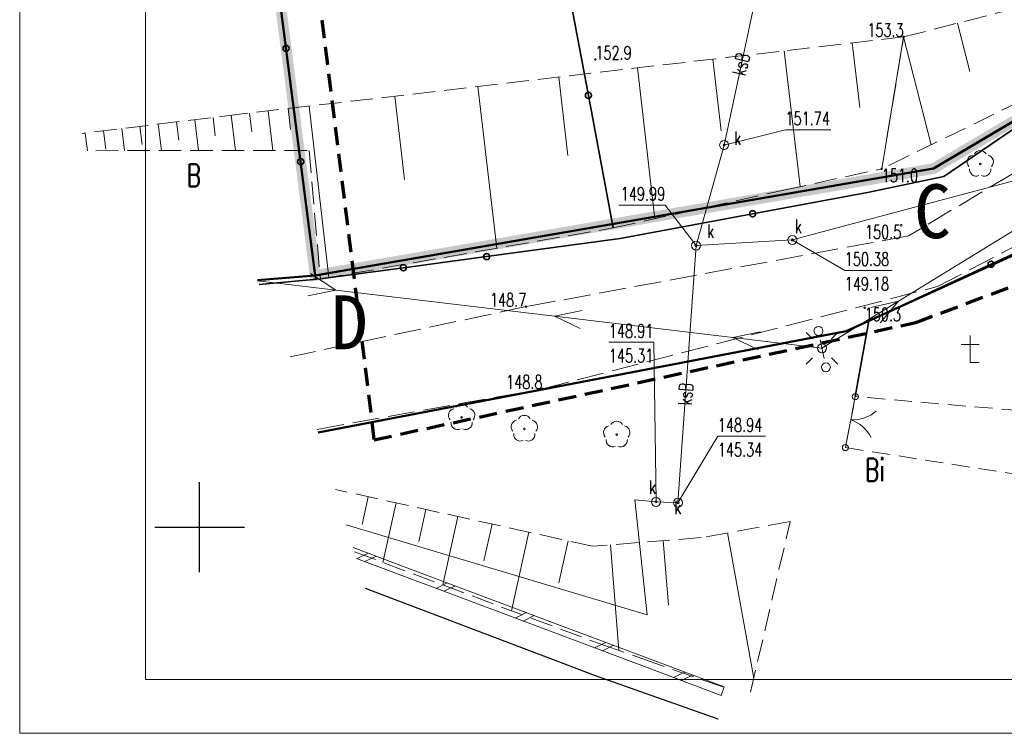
# Model space of a CAD drawing. Header units: feet. Extents: x 7492985 to 7493694, y 5986539 to 5988015.
# Tile 1 of 32: x 7493140 to 7493195, y 5986539 to 5986578. Entities that reach past the tile are written whole.
import ezdxf
from ezdxf.enums import TextEntityAlignment as Align

# ---------------------------------------------------------------- set-up
doc = ezdxf.new("R2010")
doc.units = ezdxf.units.FT
doc.header["$MEASUREMENT"] = 0
for name, pattern in [('1', [0]), ('1_1', [0]), ('1_14', [1, -1]), ('1_OTKC', [1.5, 1, -0.5]), ('1_OTKJ', [2, 1.5, -0.5]), ('1_OTKK', [0]), ('1_OTRK', [1.75, 1.25, -0.5]), ('1_OTRKG', [1.75, 1.25, -0.5]), ('2', [1.5, 1, -0.5]), ('3_SUEP_A', [0]), ('3_SUKP', [0]), ('GDE', [0]), ('HIDDEN2', [4.7625, 3.175, -1.5875])]:
    doc.linetypes.add(name, pattern=pattern)
doc.layers.get('0').update_dxf_attribs({"color": 250, "linetype": 'CONTINUOUS', "lineweight": 100})
for name, color, linetype, lineweight in [('_k_opis', 1, 'CONTINUOUS', 13), ('_k_tabela', 7, 'CONTINUOUS', 13), ('_k_zarys', 7, 'HIDDEN2', 20), ('_k_ściany', 7, 'CONTINUOUS', 35), ('DZIALKI_L_1', 2, '1', 50), ('EDZPD_L_0', 7, '1', 18), ('EKLTK_T_0', 3, 'CONTINUOUS', 25), ('OTD_L_12', 7, 'CONTINUOUS', 18), ('OTD_T_0', 7, 'CONTINUOUS', 18), ('OTK_L_0', 7, '1_OTKJ', 18), ('OTK_L_1', 7, '1_OTKK', 25), ('OTK_L_2', 7, '1_OTKC', 18), ('OTO_L_0', 7, 'CONTINUOUS', 35), ('OTO_L_1', 7, 'CONTINUOUS', 18), ('OTR_L_1', 7, '1_OTRK', 18), ('OTR_T_1', 7, 'CONTINUOUS', 18), ('OTZ_T_0', 250, 'CONTINUOUS', 18), ('SIATKA_L_0', 7, '1', 25), ('SUE_T_3', 7, 'CONTINUOUS', 18), ('SUEP_L_0', 1, '3_SUEP_A', 18), ('SUP_T_2', 7, 'CONTINUOUS', 18)]:
    doc.layers.add(name, color=color, linetype=linetype, lineweight=lineweight)
for name, color, linetype, lineweight, true_color in [('SUK_E_T_4', 7, 'CONTINUOUS', 0, 0x803300), ('SUK_T_3', 7, 'CONTINUOUS', 18, 0x803300), ('SUKP_E_T_0', 7, 'CONTINUOUS', 0, 0x803300), ('SUKP_L_0', 7, '3_SUKP', 18, 0x803300), ('SUKR_T_0', 7, 'CONTINUOUS', 18, 0x803300), ('ZASIEG_L_0', 7, '2', 70, 0x2cd341)]:
    doc.layers.add(name, color=color, linetype=linetype, lineweight=lineweight, true_color=true_color)
doc.styles.add('GENERATED_STYLE_1', font='MS Gothic.ttf')
doc.styles.get("Standard").update_dxf_attribs({"font": 'Simplex.SHX', "width": 0.75})

# ---------------------------------------------------------------- blocks, each defined once
blk = doc.blocks.new('2_OTDF')
at = {"linetype": 'Continuous'}
for p, q in [((0, 1.5), (0, 0)), ((-0.5, 1), (0.5, 1)), ((0, 0), (0.5, 0))]:
    blk.add_line(p, q, dxfattribs=at)
blk = doc.blocks.new('2_OTRN')
at = {"linetype": 'Continuous'}
blk.add_circle((0, 0), 0.045, dxfattribs=at)
blk = doc.blocks.new('2_OTZL')
at = {"linetype": 'Continuous'}
blk.add_circle((0, 0), 0.045, dxfattribs=at)
for centre, start, end in [((0, 0.375), 30.1401, 149.8599), ((-0.357, 0.116), 102.1445, 221.86), ((0.357, 0.116), 318.14, 77.8555), ((-0.22, -0.303), 174.1482, 293.8542), ((0.22, -0.303), 246.1458, 5.8518)]:
    blk.add_arc(centre, 0.375, start, end, dxfattribs=at)
blk = doc.blocks.new('4_SUEO_W')
at = {"linetype": 'Continuous'}
for p, q in [((-0.53035, 0.53035), (-0.8839, 0.8839)), ((0.53035, 0.53035), (0.8839, 0.8839)), ((-0.53035, -0.53035), (-0.8839, -0.8839)), ((0.53035, -0.53035), (0.8839, -0.8839))]:
    blk.add_line(p, q, dxfattribs=at)
blk.add_circle((0, 0), 0.025, dxfattribs=at)
blk = doc.blocks.new('4_SUPP')
at = {"linetype": 'Continuous'}
blk.add_circle((0, 0), 0.25, dxfattribs=at)
blk = doc.blocks.new('4_SUKS')
at = {"linetype": 'Continuous'}
blk.add_circle((0, 0), 0.25, dxfattribs=at)
blk = doc.blocks.new('4_SUPS')
at = {"linetype": 'Continuous'}
blk.add_circle((0, 0), 0.0625, dxfattribs=at)
blk = doc.blocks.new('dz_89')
at = {"layer": '_k_zarys', "color": 1, "ltscale": 0.7, "const_width": 0.6}
blk.add_lwpolyline([(6.603, 40.543), (6.603, 40.543), (68.502, 43.426), (72.464, -41.627), (50.081, -44.586), (41.261, -42.547), (32.734, -54.97), (26.769, -58.21), (-7.837, -62.869), (-10.81, -30.016), (5.084, -30.196), (5.148, -5.572), (5.752, 14.49), (6.603, 40.543), (6.603, 40.543)], dxfattribs=at)
at = {"layer": '_k_opis', "color": 1, "char_height": 3, "attachment_point": 1, "rotation": 357.8731, "style": 'GENERATED_STYLE_1'}
for s, insert in [('{\\fMS Gothic|b1|i0|c238|p49;C}', (25.657, -59.04)), ('{\\fMS Gothic|b1|i0|c238|p49;D}', (-6.992, -64.011))]:
    blk.add_mtext_dynamic_manual_height_columns(s, width=3.91767, gutter_width=12.5, heights=[0], dxfattribs=dict(at, insert=insert))

msp = doc.modelspace()

# ---------------------------------------------------------------- linework, layer by layer
at = {"layer": 'DZIALKI_L_1', "linetype": '1'}
for p, q in [((7493152.24, 5986596.73), (7493156.43, 5986564.01)), ((7493190.84, 5986569.95), (7493196.68, 5986573.41)), ((7493209.21, 5986571.48), (7493185.98, 5986560.9)), ((7493156.43, 5986564.01), (7493190.84, 5986569.95)), ((7493156.43, 5986564.01), (7493153.214, 5986563.738)), ((7493185.98, 5986560.9), (7493156.603, 5986555.266))]:
    msp.add_line(p, q, dxfattribs=at)
at = {"layer": 'EDZPD_L_0', "linetype": 'GDE', "lineweight": 18}
for p, q in [((7493152.24, 5986596.73), (7493156.43, 5986564.01)), ((7493190.84, 5986569.95), (7493196.68, 5986573.41)), ((7493185.98, 5986560.9), (7493209.21, 5986571.48)), ((7493156.43, 5986564.01), (7493190.84, 5986569.95)), ((7493153.214, 5986563.738), (7493156.43, 5986564.01)), ((7493156.603, 5986555.266), (7493185.98, 5986560.9))]:
    msp.add_line(p, q, dxfattribs=at)
at = {"layer": 'OTD_L_12'}
for p, q in [((7493161.578, 5986547.727), (7493158.54, 5986548.867)), ((7493159.375, 5986548.554), (7493158.759, 5986548.251)), ((7493159.816, 5986548.389), (7493159.2, 5986548.086)), ((7493161.402, 5986547.259), (7493158.723, 5986548.265)), ((7493165.807, 5986545.606), (7493161.402, 5986547.259)), ((7493165.983, 5986546.074), (7493161.578, 5986547.727)), ((7493163.78, 5986546.901), (7493163.164, 5986546.598)), ((7493164.221, 5986546.735), (7493163.605, 5986546.433)), ((7493170.212, 5986543.953), (7493165.807, 5986545.606)), ((7493170.388, 5986544.421), (7493165.983, 5986546.074)), ((7493168.185, 5986545.247), (7493167.569, 5986544.945)), ((7493168.626, 5986545.082), (7493168.01, 5986544.779)), ((7493174.617, 5986542.299), (7493170.212, 5986543.953)), ((7493174.793, 5986542.767), (7493170.388, 5986544.421)), ((7493172.59, 5986543.594), (7493171.974, 5986543.291)), ((7493173.031, 5986543.429), (7493172.415, 5986543.126)), ((7493179.198, 5986541.114), (7493174.793, 5986542.767)), ((7493179.022, 5986540.646), (7493174.617, 5986542.299)), ((7493176.995, 5986541.941), (7493176.379, 5986541.638)), ((7493177.436, 5986541.775), (7493176.82, 5986541.473)), ((7493179.022, 5986540.646), (7493179.198, 5986541.114))]:
    msp.add_line(p, q, dxfattribs=at)
at = {"layer": 'OTK_L_0', "linetype": '1_OTKJ'}
for p, q in [((7493209.01, 5986577.87), (7493189.45, 5986566.21)), ((7493191.07, 5986563.39), (7493210.44, 5986573.51)), ((7493189.45, 5986566.21), (7493168.18, 5986562.27)), ((7493169.08, 5986557.7), (7493191.07, 5986563.39)), ((7493168.18, 5986562.27), (7493155.037, 5986559.487)), ((7493156.549, 5986555.445), (7493169.08, 5986557.7)), ((7493172.08, 5986541.72), (7493159.228, 5986546.595)), ((7493178.85, 5986539.32), (7493172.08, 5986541.72))]:
    msp.add_line(p, q, dxfattribs=at)
at = {"layer": 'OTK_L_1', "linetype": '1_OTKK'}
for p, q in [((7493172.08, 5986541.72), (7493159.228, 5986546.595)), ((7493178.85, 5986539.32), (7493172.08, 5986541.72))]:
    msp.add_line(p, q, dxfattribs=at)
at = {"layer": 'OTK_L_2', "linetype": '1_OTKC'}
for p, q in [((7493186.49, 5986557.27), (7493185.94, 5986554.43)), ((7493198.61, 5986556.23), (7493186.49, 5986557.27)), ((7493185.94, 5986554.43), (7493198.05, 5986552.53))]:
    msp.add_line(p, q, dxfattribs=at)
at = {"layer": 'OTO_L_0'}
for p, q in [((7493154.002, 5986582.971), (7493154.811, 5986576.65)), ((7493171.638, 5986574.022), (7493170.31, 5986581.11)), ((7493154.811, 5986576.65), (7493155.621, 5986570.33)), ((7493173.02, 5986566.65), (7493171.638, 5986574.022)), ((7493191.41, 5986569.51), (7493197.601, 5986573.744)), ((7493155.621, 5986570.33), (7493156.43, 5986564.01)), ((7493187.16, 5986568.63), (7493191.41, 5986569.51)), ((7493180.773, 5986567.437), (7493187.16, 5986568.63)), ((7493173.4, 5986566.06), (7493180.773, 5986567.437)), ((7493194.046, 5986564.631), (7493199.198, 5986567.015)), ((7493173.4, 5986566.06), (7493165.967, 5986565.057)), ((7493165.967, 5986565.057), (7493161.344, 5986564.434)), ((7493161.344, 5986564.434), (7493156.72, 5986563.81)), ((7493187.24, 5986561.48), (7493194.046, 5986564.631)), ((7493156.72, 5986563.81), (7493153.317, 5986563.497)), ((7493156.45, 5986563.78), (7493156.43, 5986564.01)), ((7493186.49, 5986557.27), (7493187.24, 5986561.48))]:
    msp.add_line(p, q, dxfattribs=at)
for centre in [(7493154.811, 5986576.65), (7493171.638, 5986574.022), (7493155.621, 5986570.33), (7493180.773, 5986567.437), (7493165.967, 5986565.057), (7493194.046, 5986564.631), (7493161.344, 5986564.434)]:
    msp.add_circle(centre, 0.17, dxfattribs=at)
at = {"layer": 'OTO_L_1'}
for p, q in [((7493186.49, 5986557.27), (7493186.334, 5986556.464)), ((7493186.381, 5986556.709), (7493186.096, 5986555.236)), ((7493186.096, 5986555.236), (7493185.94, 5986554.43))]:
    msp.add_line(p, q, dxfattribs=at)
for centre in [(7493186.49, 5986557.27), (7493185.94, 5986554.43)]:
    msp.add_circle(centre, 0.17, dxfattribs=at)
for centre, start, end in [((7493186.344, 5986557.97), 266.9841, 311.0585), ((7493185.591, 5986554.081), 27.0208, 71.0952)]:
    msp.add_arc(centre, 2, start, end, dxfattribs=at)
at = {"layer": 'OTR_L_1', "linetype": '1_OTRKG'}
for p, q in [((7493189.18, 5986577.28), (7493197.17, 5986579.31)), ((7493189.18, 5986577.28), (7493152.34, 5986572.99)), ((7493152.34, 5986572.99), (7493143.469, 5986571.91)), ((7493171.87, 5986548.94), (7493157.562, 5986552.098)), ((7493182.86, 5986550.32), (7493177.92, 5986549.42)), ((7493177.92, 5986549.42), (7493171.87, 5986548.94))]:
    msp.add_line(p, q, dxfattribs=at)
at = {"layer": 'OTR_L_1', "linetype": '1_1'}
for p, q in [((7493192.183, 5986578.043), (7493192.867, 5986575.35)), ((7493186.318, 5986576.947), (7493186.737, 5986573.355)), ((7493189.18, 5986577.28), (7493190.706, 5986571.275)), ((7493182.538, 5986576.507), (7493183.419, 5986568.947)), ((7493178.556, 5986576.043), (7493179.02, 5986572.061)), ((7493174.36, 5986575.554), (7493175.338, 5986567.162)), ((7493169.987, 5986575.045), (7493170.497, 5986570.672)), ((7493165.487, 5986574.521), (7493166.535, 5986565.52)), ((7493160.855, 5986573.982), (7493161.395, 5986569.35)), ((7493152.779, 5986573.041), (7493152.9, 5986571.999)), ((7493153.821, 5986573.162), (7493154.077, 5986570.958)), ((7493154.923, 5986573.291), (7493155.059, 5986572.125)), ((7493156.089, 5986573.427), (7493157.199, 5986563.893)), ((7493148.713, 5986572.548), (7493148.837, 5986571.532)), ((7493149.729, 5986572.672), (7493149.938, 5986570.954)), ((7493150.746, 5986572.796), (7493150.869, 5986571.78)), ((7493151.762, 5986572.92), (7493152.001, 5986570.956)), ((7493143.631, 5986571.93), (7493143.751, 5986570.948)), ((7493144.647, 5986572.054), (7493144.771, 5986571.037)), ((7493145.664, 5986572.177), (7493145.813, 5986570.95)), ((7493146.68, 5986572.301), (7493146.804, 5986571.285)), ((7493147.697, 5986572.425), (7493147.876, 5986570.952)), ((7493159.387, 5986551.696), (7493159.045, 5986550.147)), ((7493160.936, 5986551.354), (7493160.203, 5986548.036)), ((7493162.595, 5986550.988), (7493162.202, 5986549.21)), ((7493164.372, 5986550.595), (7493163.531, 5986546.788)), ((7493166.275, 5986550.175), (7493165.825, 5986548.136)), ((7493168.315, 5986549.725), (7493167.35, 5986545.355)), ((7493179.37, 5986549.684), (7493180.842, 5986541.606)), ((7493170.5, 5986549.243), (7493169.983, 5986546.902)), ((7493172.86, 5986549.019), (7493173.327, 5986543.138)), ((7493175.801, 5986549.252), (7493176.085, 5986545.663))]:
    msp.add_line(p, q, dxfattribs=at)
at = {"layer": 'OTR_L_1', "linetype": '1_OTRK'}
for p, q in [((7493187.96, 5986569.94), (7493189.18, 5986577.28)), ((7493202.07, 5986576.8), (7493187.96, 5986569.94)), ((7493144.231, 5986570.948), (7493156.09, 5986570.96)), ((7493156.09, 5986570.96), (7493156.72, 5986563.81)), ((7493182.52, 5986568.75), (7493187.96, 5986569.94)), ((7493173.02, 5986566.65), (7493182.52, 5986568.75)), ((7493156.72, 5986563.81), (7493173.02, 5986566.65)), ((7493180.66, 5986540.82), (7493182.86, 5986550.32)), ((7493158.611, 5986548.633), (7493172.43, 5986543.45)), ((7493172.43, 5986543.45), (7493174.67, 5986542.67)), ((7493174.67, 5986542.67), (7493179.12, 5986541.11))]:
    msp.add_line(p, q, dxfattribs=at)
at = {"layer": 'OTR_L_1', "linetype": '1_14'}
msp.add_line((7493187.96, 5986569.94), (7493189.18, 5986577.28), dxfattribs=at)
at = {"layer": 'SIATKA_L_0', "linetype": '1'}
for p, q in [((7493150, 5986547.5), (7493150, 5986552.5)), ((7493147.5, 5986550), (7493152.5, 5986550))]:
    msp.add_line(p, q, dxfattribs=at)
at = {"layer": 'SUEP_L_0', "linetype": '3_SUEP_A'}
for p, q in [((7493197.419, 5986567.805), (7493188.897, 5986562.573)), ((7493153.228, 5986563.706), (7493157.575, 5986563.187)), ((7493156.175, 5986564.109), (7493157.575, 5986563.187)), ((7493157.575, 5986563.187), (7493156.027, 5986562.868)), ((7493157.575, 5986563.187), (7493169.741, 5986561.735)), ((7493171.29, 5986562.054), (7493169.741, 5986561.735)), ((7493188.897, 5986562.573), (7493184.635, 5986559.957)), ((7493188.897, 5986562.573), (7493187.357, 5986562.214)), ((7493187.88, 5986561.362), (7493188.897, 5986562.573)), ((7493169.741, 5986561.735), (7493179.671, 5986560.55)), ((7493169.741, 5986561.735), (7493171.171, 5986561.061)), ((7493181.219, 5986560.868), (7493179.671, 5986560.55)), ((7493179.671, 5986560.55), (7493184.635, 5986559.957)), ((7493179.671, 5986560.55), (7493181.101, 5986559.875))]:
    msp.add_line(p, q, dxfattribs=at)
at = {"layer": 'SUKP_L_0', "linetype": '3_SUKP'}
for p, q in [((7493180.9, 5986579.25), (7493179.19, 5986571.26)), ((7493179.19, 5986571.26), (7493177.63, 5986565.67)), ((7493182.98, 5986565.98), (7493196.45, 5986569.58)), ((7493177.63, 5986565.67), (7493182.98, 5986565.98)), ((7493176.62, 5986551.36), (7493177.63, 5986565.67)), ((7493174.9, 5986545.13), (7493174.21, 5986551.53)), ((7493174.21, 5986551.53), (7493175.4, 5986551.41)), ((7493175.4, 5986551.41), (7493176.62, 5986551.36)), ((7493158.156, 5986550.138), (7493174.9, 5986545.13))]:
    msp.add_line(p, q, dxfattribs=at)
at = {"layer": 'SUKR_T_0', "linetype": 'Continuous', "lineweight": 0}
for p, q in [((7493179.19, 5986571.26), (7493182.6, 5986572.11)), ((7493182.6, 5986572.11), (7493185.124, 5986572.11)), ((7493173.331, 5986567.92), (7493175.91, 5986567.92)), ((7493177.63, 5986565.67), (7493175.91, 5986567.92)), ((7493182.98, 5986565.98), (7493185.9, 5986564.29)), ((7493185.9, 5986564.29), (7493188.533, 5986564.29)), ((7493172.773, 5986560.29), (7493175.27, 5986560.29)), ((7493175.4, 5986551.41), (7493175.27, 5986560.29)), ((7493176.62, 5986551.36), (7493178.84, 5986555.06)), ((7493178.84, 5986555.06), (7493181.5, 5986555.06))]:
    msp.add_line(p, q, dxfattribs=at)
at = {"layer": 'SUP_T_2', "linetype": 'Continuous', "lineweight": 0}
for p, q in [((7493184.639, 5986559.94), (7493184.539, 5986560.43)), ((7493184.751, 5986559.39), (7493184.651, 5986559.88))]:
    msp.add_line(p, q, dxfattribs=at)
at = {"layer": 'ZASIEG_L_0', "linetype": '2'}
for p, q in [((7493148.649, 5986643.703), (7493159.707, 5986554.861)), ((7493189.85, 5986561.385), (7493212.787, 5986570.005)), ((7493159.707, 5986554.861), (7493189.85, 5986561.385))]:
    msp.add_line(p, q, dxfattribs=at)

# ---------------------------------------------------------------- block references
at = {"layer": 'OTD_T_0'}
msp.add_blockref('2_OTDF', (7493192.88, 5986559.17), dxfattribs=at)
at = {"layer": 'OTR_T_1'}
for p in [(7493189.18, 5986577.28), (7493172.02, 5986576.02), (7493187.96, 5986569.94), (7493189.05, 5986566.8), (7493168.18, 5986562.27), (7493187.01, 5986562.21), (7493169.08, 5986557.7)]:
    msp.add_blockref('2_OTRN', p, dxfattribs=at)
at = {"layer": 'OTZ_T_0'}
for p in [(7493193.44, 5986570.21), (7493164.58, 5986556.11), (7493168.07, 5986555.47), (7493173.21, 5986555.15)]:
    msp.add_blockref('2_OTZL', p, dxfattribs=at)
at = {"layer": 'SUE_T_3'}
for name in ['4_SUEO_W', '4_SUPP']:
    msp.add_blockref(name, (7493184.635, 5986559.957), dxfattribs=at)
at = {"layer": 'SUK_T_3'}
for p in [(7493179.19, 5986571.26), (7493177.63, 5986565.67), (7493182.98, 5986565.98), (7493175.4, 5986551.41), (7493176.62, 5986551.36)]:
    msp.add_blockref('4_SUKS', p, dxfattribs=at)
at = {"layer": 'SUKR_T_0'}
for p in [(7493179.19, 5986571.26), (7493182.98, 5986565.98), (7493177.63, 5986565.67), (7493175.4, 5986551.41), (7493176.62, 5986551.36)]:
    msp.add_blockref('4_SUPS', p, dxfattribs=at)
at = {"layer": 'SUP_T_2'}
for p in [(7493184.44, 5986560.92), (7493184.85, 5986558.9)]:
    msp.add_blockref('4_SUPP', p, dxfattribs=at)

# ---------------------------------------------------------------- texts
at = {"layer": 'EKLTK_T_0', "width": 0.7}
for s, p in [('B', (7493149.288, 5986570.201)), ('Bi', (7493187.038, 5986553.815))]:
    msp.add_text(s, height=1.25, dxfattribs=at).set_placement(p, align=Align.TOP_LEFT)
at = {"layer": 'OTR_T_1', "lineweight": 9, "width": 0.7}
for s, p in [('153.3', (7493189.18, 5986577.28)), ('148.7', (7493168.18, 5986562.27)), ('148.8', (7493169.08, 5986557.7))]:
    msp.add_text(s, height=0.75, dxfattribs=at).set_placement(p, align=Align.RIGHT)
msp.add_text('152.9', height=0.75, dxfattribs=at).set_placement((7493172.02, 5986576.02))
for s, p in [('151.0', (7493187.96, 5986569.94)), ('150.3', (7493187.01, 5986562.21))]:
    msp.add_text(s, height=0.75, dxfattribs=at).set_placement(p, align=Align.TOP_LEFT)
msp.add_text('150.5', height=0.75, dxfattribs=at).set_placement((7493189.05, 5986566.8), align=Align.TOP_RIGHT)
at = {"layer": 'SUK_E_T_4', "lineweight": 9, "width": 0.7}
for p in [(7493179.742, 5986571.265), (7493183.128, 5986566.365), (7493178.25, 5986566.098), (7493175.01, 5986551.856), (7493176.414, 5986550.723)]:
    msp.add_text('k', height=0.75, dxfattribs=at).set_placement(p)
at = {"layer": 'SUKP_E_T_0', "lineweight": 9, "width": 0.7}
for rotation, p in [(77.2696, (7493180.13, 5986575.76)), (86.05, (7493177.05, 5986557.41))]:
    msp.add_text('ksB', height=0.75, rotation=rotation, dxfattribs=at).set_placement(p, align=Align.MIDDLE)
at = {"layer": 'SUKR_T_0', "lineweight": 9, "width": 0.7}
msp.add_text('151.74', height=0.75, dxfattribs=at).set_placement((7493182.6, 5986572.36))
msp.add_text('149.99', height=0.75, dxfattribs=at).set_placement((7493175.91, 5986568.17), align=Align.RIGHT)
for s, p in [('150.38', (7493185.9, 5986565.29)), ('149.18', (7493185.9, 5986563.915)), ('148.91', (7493172.773, 5986561.29)), ('145.31', (7493172.773, 5986559.915)), ('148.94', (7493178.84, 5986556.06)), ('145.34', (7493178.84, 5986554.685))]:
    msp.add_text(s, height=0.75, dxfattribs=at).set_placement(p, align=Align.TOP_LEFT)

# ---------------------------------------------------------------- next in the draw order: block references
at = {"layer": '_k_ściany', "rotation": 2.126854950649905}
msp.add_blockref('dz_89', (7493161.929, 5986627.127), dxfattribs=at)

# ---------------------------------------------------------------- next in the draw order: linework, layer by layer
at = {"layer": '_k_tabela'}
for points in [[(7493349.986, 5986538.534), (7493139.986, 5986538.534), (7493139.986, 5986687.034), (7493349.986, 5986687.034)], [(7493346.986, 5986541.534), (7493146.986, 5986541.534), (7493146.986, 5986684.034), (7493346.986, 5986684.034)]]:
    msp.add_lwpolyline(points, close=True, dxfattribs=at)

doc.saveas('drawing.dxf')
